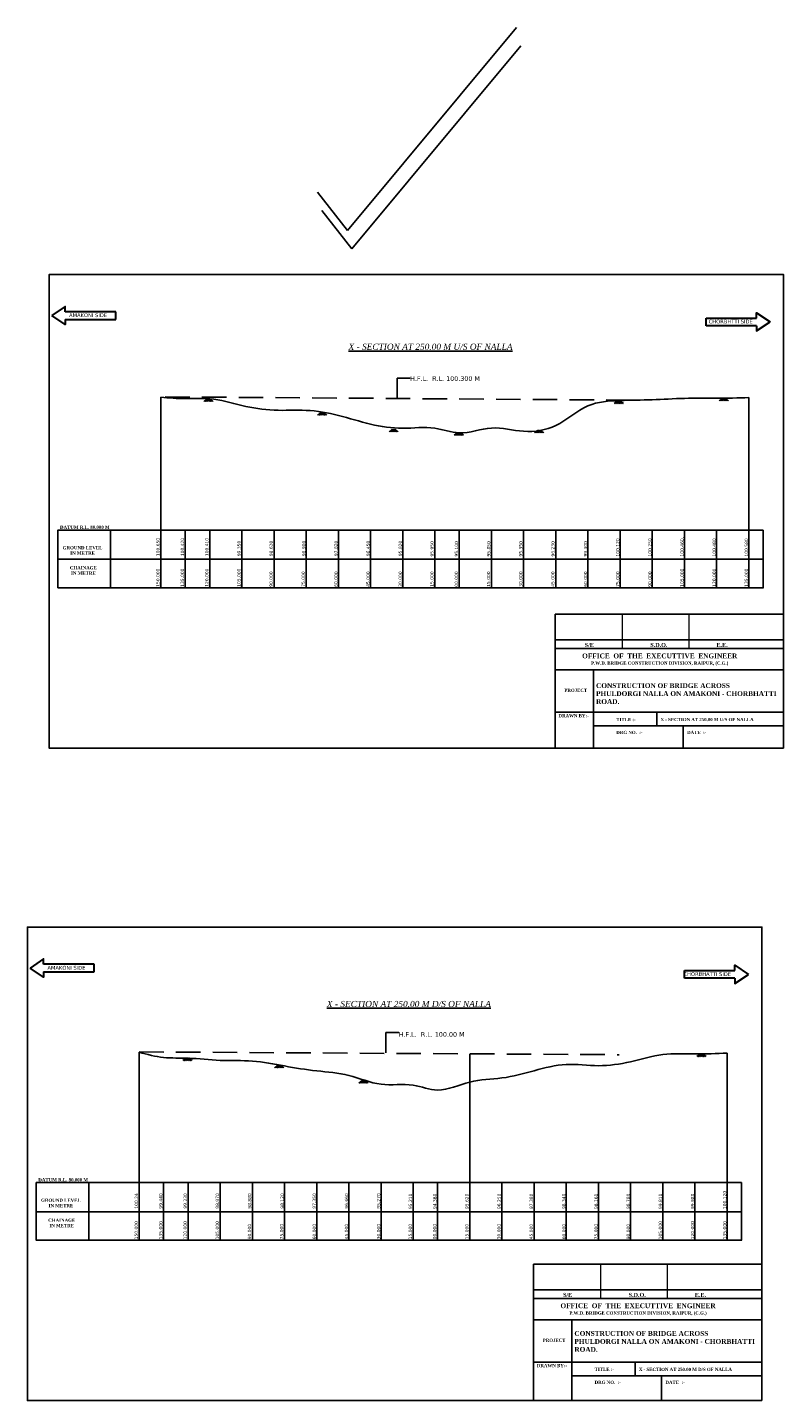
# Model space of a CAD drawing. Header units: inches. Extents: x -3873381970 to -3872867030, y -6658273960 to -6657582035.
# Tile 1 of 4: x -3873381970 to -3873323198, y -6658227176 to -6658120477. Entities that reach past the tile are written whole.
import ezdxf

# ---------------------------------------------------------------- set-up
doc = ezdxf.new("R2010")
doc.units = ezdxf.units.IN
doc.header["$MEASUREMENT"] = 0
doc.linetypes.add('DASHED2', pattern=[9.525, 6.35, -3.175])
for name, color, linetype in [('CHAINAGE', 7, 'Continuous'), ('GROUND_LVL', 114, 'Continuous'), ('TEX', 6, 'Continuous'), ('TEXT', 7, 'Continuous')]:
    doc.layers.add(name, color=color, linetype=linetype)
doc.layers.add('DIMENTION', color=7, linetype='Continuous', lineweight=9)
doc.styles.get("Standard").update_dxf_attribs({"font": 'verdana.ttf', "height": 250})
doc.dimstyles.new('ISO-25--------1', dxfattribs={"dimtxt": 240, "dimasz": 216, "dimexe": 300, "dimexo": 300, "dimgap": 0.02, "dimtad": 0, "dimtih": 1, "dimtoh": 1, "dimdec": 0, "dimlfac": 8, "dimdsep": 46, "dimtxsty": 'Standard', "dimcen": 192, "dimclrd": 1, "dimclre": 1, "dimclrt": 1, "dimadec": 0, "dimazin": 0, "dimtfac": 1, "dimtdec": 0, "dimtmove": 2, "dimatfit": 3, "dimfxl": 300, "dimarcsym": 0})

msp = doc.modelspace()

# ---------------------------------------------------------------- linework, layer by layer
at = {"layer": 'CHAINAGE', "color": 3}
for p, q in [((-3873375512.815803, -6658164017.732772), (-3873375512.815803, -6658159530.692988)), ((-3873371604.394488, -6658159530.692988), (-3873371604.394488, -6658164017.732772)), ((-3873369704.394488, -6658159530.692988), (-3873369704.394488, -6658164017.732772)), ((-3873367804.394488, -6658159530.692988), (-3873367804.394488, -6658164017.732772)), ((-3873365304.394488, -6658159530.692988), (-3873365304.394488, -6658164017.732772)), ((-3873362804.394488, -6658159530.692988), (-3873362804.394488, -6658164017.732772)), ((-3873360304.394488, -6658159530.692988), (-3873360304.394488, -6658164017.732772)), ((-3873357804.394488, -6658159530.692988), (-3873357804.394488, -6658164017.732772)), ((-3873355304.394488, -6658159530.692988), (-3873355304.394488, -6658164017.732772)), ((-3873352804.394488, -6658159530.692988), (-3873352804.394488, -6658164017.732772)), ((-3873350304.394487, -6658159530.692988), (-3873350304.394487, -6658164017.732772)), ((-3873350304.394487, -6658159530.692988), (-3873350304.394487, -6658164017.732772)), ((-3873348404.394487, -6658159530.692988), (-3873348404.394487, -6658164017.732772)), ((-3873345904.394487, -6658159530.692988), (-3873345904.394487, -6658164017.732772)), ((-3873343404.394487, -6658159530.692988), (-3873343404.394487, -6658164017.732772)), ((-3873340904.394487, -6658159530.692988), (-3873340904.394487, -6658164017.732772)), ((-3873338404.394486, -6658159530.692988), (-3873338404.394486, -6658164017.732772)), ((-3873335904.394486, -6658159530.692988), (-3873335904.394486, -6658164017.732772)), ((-3873333404.394486, -6658159530.692988), (-3873333404.394486, -6658164017.732772)), ((-3873330904.394486, -6658159530.692988), (-3873330904.394486, -6658164017.732772)), ((-3873328404.394486, -6658159530.692988), (-3873328404.394486, -6658164017.732772)), ((-3873325904.394486, -6658159530.692988), (-3873325904.394486, -6658164017.732772)), ((-3873324794.394486, -6658159530.692988), (-3873324794.394486, -6658164017.732772)), ((-3873379600, -6658161804.21288), (-3873324794.394486, -6658161804.21288)), ((-3873377195.105449, -6658214722.833812), (-3873377195.10545, -6658210235.794028)), ((-3873373286.684135, -6658210235.794028), (-3873373286.684135, -6658214722.833812)), ((-3873371386.684135, -6658210235.794028), (-3873371386.684135, -6658214722.833812)), ((-3873369486.684135, -6658210235.794028), (-3873369486.684135, -6658214722.833812)), ((-3873366986.684135, -6658210235.794028), (-3873366986.684135, -6658214722.833812)), ((-3873364486.684135, -6658210235.794028), (-3873364486.684135, -6658214722.833812)), ((-3873361986.684135, -6658210235.794028), (-3873361986.684135, -6658214722.833812)), ((-3873359486.684134, -6658210235.794028), (-3873359486.684134, -6658214722.833812)), ((-3873356986.684134, -6658210235.794028), (-3873356986.684134, -6658214722.833812)), ((-3873354486.684134, -6658210235.794028), (-3873354486.684134, -6658214722.833812)), ((-3873351986.684134, -6658210235.794028), (-3873351986.684134, -6658214722.833812)), ((-3873351986.684134, -6658210235.794028), (-3873351986.684134, -6658214722.833812)), ((-3873350086.684134, -6658210235.794028), (-3873350086.684134, -6658214722.833812)), ((-3873347586.684134, -6658210235.794028), (-3873347586.684134, -6658214722.833812)), ((-3873345086.684134, -6658210235.794028), (-3873345086.684134, -6658214722.833812)), ((-3873342586.684134, -6658210235.794028), (-3873342586.684134, -6658214722.833812)), ((-3873340086.684133, -6658210235.794028), (-3873340086.684133, -6658214722.833812)), ((-3873337586.684133, -6658210235.794028), (-3873337586.684133, -6658214722.833812)), ((-3873335086.684133, -6658210235.794028), (-3873335086.684133, -6658214722.833812)), ((-3873332586.684133, -6658210235.794028), (-3873332586.684133, -6658214722.833812)), ((-3873330086.684133, -6658210235.794028), (-3873330086.684133, -6658214722.833812)), ((-3873327586.684133, -6658210235.794028), (-3873327586.684133, -6658214722.833812)), ((-3873326476.684133, -6658210235.794028), (-3873326476.684133, -6658214722.833812)), ((-3873381282.289647, -6658212509.31392), (-3873326476.684133, -6658212509.31392))]:
    msp.add_line(p, q, dxfattribs=at)
for points in [[(-3873324769.320376, -6658164017.732772), (-3873379600, -6658164017.732772), (-3873379600, -6658159530.692988), (-3873324794.394486, -6658159530.692988)], [(-3873326451.610023, -6658214722.833812), (-3873381282.289647, -6658214722.833812), (-3873381282.289647, -6658210235.794028), (-3873326476.684133, -6658210235.794028)]]:
    msp.add_lwpolyline(points, dxfattribs=at)
at = {"layer": 'DIMENTION', "color": 5, "lineweight": 30, "ltscale": 20}
for p, q in [((-3873375110.763198, -6658142565.241097), (-3873379030.199751, -6658142565.241097)), ((-3873379030.199751, -6658143163.479462), (-3873375110.763198, -6658143163.479462)), ((-3873375110.763198, -6658143163.479462), (-3873375110.763198, -6658142565.241097)), ((-3873329218.087538, -6658143055.241097), (-3873325298.650984, -6658143055.241097)), ((-3873329218.087538, -6658143653.479462), (-3873329218.087538, -6658143055.241097)), ((-3873325298.650984, -6658143653.479462), (-3873329218.087538, -6658143653.479462)), ((-3873376793.052845, -6658193270.342137), (-3873380712.489398, -6658193270.342137)), ((-3873376793.052845, -6658193868.580502), (-3873376793.052845, -6658193270.342137)), ((-3873380712.489398, -6658193868.580502), (-3873376793.052845, -6658193868.580502)), ((-3873330900.377184, -6658193760.342137), (-3873326980.940631, -6658193760.342137)), ((-3873330900.377184, -6658194358.580502), (-3873330900.377184, -6658193760.342137)), ((-3873326980.940631, -6658194358.580502), (-3873330900.377184, -6658194358.580502))]:
    msp.add_line(p, q, dxfattribs=at)
at = {"layer": 'DIMENTION', "ltscale": 20}
for p, q in [((-3873335751.655777, -6658166081.843819), (-3873335751.655778, -6658168748.867858)), ((-3873330562.561175, -6658166081.843819), (-3873330562.561177, -6658168748.867858)), ((-3873337433.945423, -6658216583.930415), (-3873337433.945425, -6658219250.954454)), ((-3873332244.850821, -6658216583.930415), (-3873332244.850823, -6658219250.954454))]:
    msp.add_line(p, q, dxfattribs=at)
at = {"layer": 'DIMENTION', "color": 5, "lineweight": 30, "ltscale": 20}
for points in [[(-3873379030.199751, -6658142565.241097), (-3873379030.199751, -6658142159.183697), (-3873380084.731219, -6658142864.36028)], [(-3873379030.199751, -6658143163.479462), (-3873379030.199751, -6658143569.536862), (-3873380084.731219, -6658142864.36028)], [(-3873325298.650984, -6658143055.241097), (-3873325298.650984, -6658142649.183697), (-3873324244.119517, -6658143354.36028)], [(-3873325298.650984, -6658143653.479462), (-3873325298.650984, -6658144059.536862), (-3873324244.119517, -6658143354.36028)], [(-3873380712.489398, -6658193270.342137), (-3873380712.489398, -6658192864.284737), (-3873381767.020865, -6658193569.46132)], [(-3873326980.940631, -6658193760.342137), (-3873326980.940631, -6658193354.284737), (-3873325926.409163, -6658194059.46132)], [(-3873380712.489398, -6658193868.580502), (-3873380712.489398, -6658194274.637902), (-3873381767.020865, -6658193569.46132)], [(-3873326980.940631, -6658194358.580502), (-3873326980.940631, -6658194764.637902), (-3873325926.409163, -6658194059.46132)]]:
    msp.add_lwpolyline(points, dxfattribs=at)
at = {"layer": 'GROUND_LVL'}
for p, q in [((-3873368028.961093, -6658149343.509089), (-3873368264.274876, -6658149537.51626)), ((-3873367950.32609, -6658149343.50909), (-3873368185.639872, -6658149537.51626)), ((-3873367888.478334, -6658149343.509089), (-3873368123.792118, -6658149537.51626)), ((-3873368061.983377, -6658149343.509089), (-3873367826.669592, -6658149537.51626)), ((-3873367818.89961, -6658149343.509089), (-3873368054.213394, -6658149537.51626)), ((-3873367986.330319, -6658149343.509089), (-3873367751.016534, -6658149537.51626)), ((-3873367743.246552, -6658149343.509089), (-3873367978.560336, -6658149537.51626)), ((-3873367916.751595, -6658149343.509089), (-3873367681.437811, -6658149537.51626)), ((-3873367854.903839, -6658149343.50909), (-3873367619.590056, -6658149537.51626)), ((-3873367776.268836, -6658149343.509089), (-3873367540.955053, -6658149537.51626)), ((-3873336138.108957, -6658149510.676263), (-3873336373.42274, -6658149704.683434)), ((-3873336059.473954, -6658149510.676264), (-3873336294.787736, -6658149704.683434)), ((-3873335997.626199, -6658149510.676263), (-3873336232.939982, -6658149704.683434)), ((-3873336171.131241, -6658149510.676263), (-3873335935.817456, -6658149704.683434)), ((-3873335928.047474, -6658149510.676262), (-3873336163.361259, -6658149704.683434)), ((-3873336095.478184, -6658149510.676262), (-3873335860.164399, -6658149704.683434)), ((-3873335852.394417, -6658149510.676263), (-3873336087.7082, -6658149704.683434)), ((-3873336025.899459, -6658149510.676263), (-3873335790.585676, -6658149704.683434)), ((-3873335964.051703, -6658149510.676264), (-3873335728.73792, -6658149704.683434)), ((-3873335885.4167, -6658149510.676263), (-3873335650.102917, -6658149704.683434)), ((-3873327973.070735, -6658149287.323454), (-3873328208.384519, -6658149481.330625)), ((-3873327973.070735, -6658149287.323454), (-3873328208.384519, -6658149481.330625)), ((-3873327973.070735, -6658149287.323454), (-3873328208.384519, -6658149481.330625)), ((-3873327894.435732, -6658149287.323455), (-3873328129.749515, -6658149481.330625)), ((-3873327894.435732, -6658149287.323455), (-3873328129.749515, -6658149481.330625)), ((-3873327894.435732, -6658149287.323455), (-3873328129.749515, -6658149481.330625)), ((-3873327832.587977, -6658149287.323454), (-3873328067.901761, -6658149481.330625)), ((-3873327832.587977, -6658149287.323454), (-3873328067.901761, -6658149481.330625)), ((-3873327832.587977, -6658149287.323454), (-3873328067.901761, -6658149481.330625)), ((-3873328006.093019, -6658149287.323454), (-3873327770.779234, -6658149481.330625)), ((-3873328006.093019, -6658149287.323454), (-3873327770.779234, -6658149481.330625)), ((-3873328006.093019, -6658149287.323454), (-3873327770.779234, -6658149481.330625)), ((-3873327763.009252, -6658149287.323453), (-3873327998.323037, -6658149481.330625)), ((-3873327763.009252, -6658149287.323453), (-3873327998.323037, -6658149481.330625)), ((-3873327763.009252, -6658149287.323453), (-3873327998.323037, -6658149481.330625)), ((-3873327930.439962, -6658149287.323453), (-3873327695.126177, -6658149481.330625)), ((-3873327930.439962, -6658149287.323453), (-3873327695.126177, -6658149481.330625)), ((-3873327930.439962, -6658149287.323453), (-3873327695.126177, -6658149481.330625)), ((-3873327687.356195, -6658149287.323454), (-3873327922.669978, -6658149481.330625)), ((-3873327687.356195, -6658149287.323454), (-3873327922.669978, -6658149481.330625)), ((-3873327687.356195, -6658149287.323454), (-3873327922.669978, -6658149481.330625)), ((-3873327860.861237, -6658149287.323454), (-3873327625.547454, -6658149481.330625)), ((-3873327860.861237, -6658149287.323454), (-3873327625.547454, -6658149481.330625)), ((-3873327860.861237, -6658149287.323454), (-3873327625.547454, -6658149481.330625)), ((-3873327799.013482, -6658149287.323455), (-3873327563.699698, -6658149481.330625)), ((-3873327799.013482, -6658149287.323455), (-3873327563.699698, -6658149481.330625)), ((-3873327799.013482, -6658149287.323455), (-3873327563.699698, -6658149481.330625)), ((-3873327720.378479, -6658149287.323454), (-3873327485.064695, -6658149481.330625)), ((-3873327720.378479, -6658149287.323454), (-3873327485.064695, -6658149481.330625)), ((-3873327720.378479, -6658149287.323454), (-3873327485.064695, -6658149481.330625)), ((-3873359188.520333, -6658150405.491275), (-3873359423.834116, -6658150599.498446)), ((-3873359109.88533, -6658150405.491276), (-3873359345.199112, -6658150599.498446)), ((-3873359048.037575, -6658150405.491275), (-3873359283.351358, -6658150599.498446)), ((-3873359221.542617, -6658150405.491275), (-3873358986.228832, -6658150599.498446)), ((-3873358978.45885, -6658150405.491274), (-3873359213.772635, -6658150599.498446)), ((-3873359145.88956, -6658150405.491274), (-3873358910.575775, -6658150599.498446)), ((-3873358902.805793, -6658150405.491275), (-3873359138.119576, -6658150599.498446)), ((-3873359076.310835, -6658150405.491275), (-3873358840.997052, -6658150599.498446)), ((-3873359014.463079, -6658150405.491276), (-3873358779.149296, -6658150599.498446)), ((-3873358935.828076, -6658150405.491275), (-3873358700.514293, -6658150599.498446)), ((-3873353630.8669, -6658151698.901804), (-3873353866.180684, -6658151892.908975)), ((-3873353552.231897, -6658151698.901805), (-3873353787.54568, -6658151892.908975)), ((-3873353490.384142, -6658151698.901804), (-3873353725.697926, -6658151892.908975)), ((-3873353663.889184, -6658151698.901804), (-3873353428.575399, -6658151892.908975)), ((-3873353420.805417, -6658151698.901803), (-3873353656.119202, -6658151892.908975)), ((-3873353588.236127, -6658151698.901803), (-3873353352.922342, -6658151892.908975)), ((-3873353345.15236, -6658151698.901804), (-3873353580.466143, -6658151892.908975)), ((-3873353518.657402, -6658151698.901804), (-3873353283.343619, -6658151892.908975)), ((-3873353456.809647, -6658151698.901805), (-3873353221.495863, -6658151892.908975)), ((-3873353378.174644, -6658151698.901804), (-3873353142.86086, -6658151892.908975)), ((-3873348561.1794, -6658151968.036327), (-3873348796.493183, -6658152162.043498)), ((-3873348482.544397, -6658151968.036328), (-3873348717.858179, -6658152162.043498)), ((-3873348420.696641, -6658151968.036327), (-3873348656.010425, -6658152162.043498)), ((-3873348594.201684, -6658151968.036327), (-3873348358.887899, -6658152162.043498)), ((-3873348351.117917, -6658151968.036326), (-3873348586.431701, -6658152162.043498)), ((-3873348518.548626, -6658151968.036326), (-3873348283.234841, -6658152162.043498)), ((-3873348275.464859, -6658151968.036327), (-3873348510.778643, -6658152162.043498)), ((-3873348448.969902, -6658151968.036327), (-3873348213.656118, -6658152162.043498)), ((-3873348387.122146, -6658151968.036328), (-3873348151.808363, -6658152162.043498)), ((-3873348308.487143, -6658151968.036327), (-3873348073.17336, -6658152162.043498)), ((-3873342322.728017, -6658151772.532568), (-3873342558.0418, -6658151966.539739)), ((-3873342244.093014, -6658151772.532569), (-3873342479.406796, -6658151966.539739)), ((-3873342182.245259, -6658151772.532568), (-3873342417.559042, -6658151966.539739)), ((-3873342355.750301, -6658151772.532568), (-3873342120.436516, -6658151966.539739)), ((-3873342112.666534, -6658151772.532567), (-3873342347.980319, -6658151966.539739)), ((-3873342280.097244, -6658151772.532567), (-3873342044.783459, -6658151966.539739)), ((-3873342037.013477, -6658151772.532568), (-3873342272.32726, -6658151966.539739)), ((-3873342210.518519, -6658151772.532568), (-3873341975.204736, -6658151966.539739)), ((-3873342148.670763, -6658151772.532569), (-3873341913.35698, -6658151966.539739)), ((-3873342070.03576, -6658151772.532568), (-3873341834.721977, -6658151966.539739)), ((-3873369656.456618, -6658200562.894544), (-3873369891.770401, -6658200756.901714)), ((-3873369577.821615, -6658200562.894545), (-3873369813.135397, -6658200756.901714)), ((-3873369515.973859, -6658200562.894544), (-3873369751.287643, -6658200756.901714)), ((-3873369689.478901, -6658200562.894544), (-3873369454.165117, -6658200756.901714)), ((-3873369446.395134, -6658200562.894543), (-3873369681.708919, -6658200756.901714)), ((-3873369613.825844, -6658200562.894543), (-3873369378.512059, -6658200756.901714)), ((-3873369370.742077, -6658200562.894544), (-3873369606.055861, -6658200756.901714)), ((-3873369544.247119, -6658200562.894544), (-3873369308.933336, -6658200756.901714)), ((-3873369482.399364, -6658200562.894545), (-3873369247.085581, -6658200756.901714)), ((-3873369403.764361, -6658200562.894544), (-3873369168.450578, -6658200756.901714)), ((-3873329706.081872, -6658200256.115623), (-3873329941.395655, -6658200450.122794)), ((-3873329706.081872, -6658200256.115623), (-3873329941.395655, -6658200450.122794)), ((-3873329706.081872, -6658200256.115623), (-3873329941.395655, -6658200450.122794)), ((-3873329627.446868, -6658200256.115624), (-3873329862.760651, -6658200450.122794)), ((-3873329627.446868, -6658200256.115624), (-3873329862.760651, -6658200450.122794)), ((-3873329627.446868, -6658200256.115624), (-3873329862.760651, -6658200450.122794)), ((-3873329565.599113, -6658200256.115623), (-3873329800.912897, -6658200450.122794)), ((-3873329565.599113, -6658200256.115623), (-3873329800.912897, -6658200450.122794)), ((-3873329565.599113, -6658200256.115623), (-3873329800.912897, -6658200450.122794)), ((-3873329739.104155, -6658200256.115623), (-3873329503.79037, -6658200450.122794)), ((-3873329739.104155, -6658200256.115623), (-3873329503.79037, -6658200450.122794)), ((-3873329739.104155, -6658200256.115623), (-3873329503.79037, -6658200450.122794)), ((-3873329496.020388, -6658200256.115623), (-3873329731.334173, -6658200450.122794)), ((-3873329496.020388, -6658200256.115623), (-3873329731.334173, -6658200450.122794)), ((-3873329496.020388, -6658200256.115623), (-3873329731.334173, -6658200450.122794)), ((-3873329663.451098, -6658200256.115623), (-3873329428.137313, -6658200450.122794)), ((-3873329663.451098, -6658200256.115623), (-3873329428.137313, -6658200450.122794)), ((-3873329663.451098, -6658200256.115623), (-3873329428.137313, -6658200450.122794)), ((-3873329420.367331, -6658200256.115623), (-3873329655.681114, -6658200450.122794)), ((-3873329420.367331, -6658200256.115623), (-3873329655.681114, -6658200450.122794)), ((-3873329420.367331, -6658200256.115623), (-3873329655.681114, -6658200450.122794)), ((-3873329593.872373, -6658200256.115623), (-3873329358.55859, -6658200450.122794)), ((-3873329593.872373, -6658200256.115623), (-3873329358.55859, -6658200450.122794)), ((-3873329593.872373, -6658200256.115623), (-3873329358.55859, -6658200450.122794)), ((-3873329532.024618, -6658200256.115624), (-3873329296.710835, -6658200450.122794)), ((-3873329532.024618, -6658200256.115624), (-3873329296.710835, -6658200450.122794)), ((-3873329532.024618, -6658200256.115624), (-3873329296.710835, -6658200450.122794)), ((-3873329453.389615, -6658200256.115623), (-3873329218.075831, -6658200450.122794)), ((-3873329453.389615, -6658200256.115623), (-3873329218.075831, -6658200450.122794)), ((-3873329453.389615, -6658200256.115623), (-3873329218.075831, -6658200450.122794)), ((-3873362523.384843, -6658201120.600761), (-3873362758.698626, -6658201314.607932)), ((-3873362444.74984, -6658201120.600762), (-3873362680.063622, -6658201314.607932)), ((-3873362382.902084, -6658201120.600761), (-3873362618.215868, -6658201314.607932)), ((-3873362556.407126, -6658201120.600761), (-3873362321.093342, -6658201314.607932)), ((-3873362313.323359, -6658201120.60076), (-3873362548.637144, -6658201314.607932)), ((-3873362480.754069, -6658201120.60076), (-3873362245.440284, -6658201314.607932)), ((-3873362237.670302, -6658201120.600761), (-3873362472.984086, -6658201314.607932)), ((-3873362411.175344, -6658201120.600761), (-3873362175.861561, -6658201314.607932)), ((-3873362349.327589, -6658201120.600762), (-3873362114.013806, -6658201314.607932)), ((-3873362270.692586, -6658201120.600761), (-3873362035.378803, -6658201314.607932)), ((-3873355963.824203, -6658202312.570643), (-3873356199.137986, -6658202506.577814)), ((-3873355885.1892, -6658202312.570644), (-3873356120.502982, -6658202506.577814)), ((-3873355823.341444, -6658202312.570643), (-3873356058.655228, -6658202506.577814)), ((-3873355996.846487, -6658202312.570643), (-3873355761.532702, -6658202506.577814)), ((-3873355753.76272, -6658202312.570642), (-3873355989.076504, -6658202506.577814)), ((-3873355921.193429, -6658202312.570642), (-3873355685.879644, -6658202506.577814)), ((-3873355678.109663, -6658202312.570643), (-3873355913.423446, -6658202506.577814)), ((-3873355851.614705, -6658202312.570643), (-3873355616.300921, -6658202506.577814)), ((-3873355789.766949, -6658202312.570644), (-3873355554.453166, -6658202506.577814)), ((-3873355711.131946, -6658202312.570643), (-3873355475.818163, -6658202506.577814))]:
    msp.add_line(p, q, dxfattribs=at)
at = {"layer": 'GROUND_LVL', "color": 4}
for p, q in [((-3873340940.75038, -6658176450), (-3873340940.75038, -6658166081.843819)), ((-3873340940.75038, -6658166081.843819), (-3873323198.155754, -6658166081.843819)), ((-3873340940.75038, -6658168061.804651), (-3873323198.155754, -6658168061.804651)), ((-3873340940.75038, -6658168748.867858), (-3873323198.155754, -6658168748.867858)), ((-3873340940.75038, -6658170393.435971), (-3873323198.155754, -6658170393.435971)), ((-3873337965.514108, -6658170393.435971), (-3873337965.514108, -6658176450)), ((-3873340940.75038, -6658173693.368539), (-3873323198.155754, -6658173693.368539)), ((-3873333040.357006, -6658173693.368539), (-3873333040.357006, -6658174743.945302)), ((-3873337965.514108, -6658174743.945304), (-3873323198.155754, -6658174743.945303)), ((-3873331001.02039, -6658174743.945302), (-3873331001.02039, -6658176450)), ((-3873342623.040027, -6658227176.087587), (-3873342623.040027, -6658216583.930415)), ((-3873342623.040027, -6658216583.930415), (-3873324880.445401, -6658216583.930415)), ((-3873342623.040027, -6658218563.891248), (-3873324880.445401, -6658218563.891248)), ((-3873342623.040027, -6658219250.954454), (-3873324880.445401, -6658219250.954454)), ((-3873342623.040027, -6658220895.522568), (-3873324880.445401, -6658220895.522568)), ((-3873339647.803755, -6658220895.522568), (-3873339647.803755, -6658227176.087587)), ((-3873342623.040027, -6658224195.455135), (-3873324880.445401, -6658224195.455135)), ((-3873334722.646652, -6658224195.455135), (-3873334722.646652, -6658225246.031898)), ((-3873339647.803755, -6658225246.0319), (-3873324880.445401, -6658225246.031899)), ((-3873332683.310037, -6658225246.031898), (-3873332683.310037, -6658227176.087587))]:
    msp.add_line(p, q, dxfattribs=at)
at = {"layer": 'GROUND_LVL'}
for points in [[(-3873371604.394488, -6658149205.192988), (-3873369704.394488, -6658149320.692988), (-3873367804.394488, -6658149325.692988), (-3873365304.394488, -6658149855.692988), (-3873362804.394488, -6658150220.692988), (-3873360304.394488, -6658150230.692988), (-3873357804.394488, -6658150620.692988), (-3873355304.394488, -6658151305.692988), (-3873352804.394488, -6658151620.692988), (-3873350304.394487, -6658151620.692988), (-3873348404.394487, -6658151980.692988), (-3873345904.394487, -6658151605.692988), (-3873343404.394487, -6658151855.692988), (-3873340904.394487, -6658151415.692988), (-3873338404.394486, -6658149880.692988), (-3873335904.394486, -6658149470.692988), (-3873333404.394486, -6658149405.692988), (-3873330904.394486, -6658149300.692988), (-3873328404.394486, -6658149290.692988), (-3873325904.394486, -6658149240.692988)], [(-3873373286.684135, -6658200115.794028), (-3873371386.684135, -6658200515.794028), (-3873369486.684135, -6658200570.794028), (-3873366986.684135, -6658200750.794028), (-3873364486.684135, -6658200795.794028), (-3873361986.684135, -6658201175.794028), (-3873359486.684134, -6658201560.794028), (-3873356986.684134, -6658201905.794028), (-3873354486.684134, -6658202600.794028), (-3873351986.684134, -6658202675.794028), (-3873350086.684134, -6658203045.794028), (-3873347586.684134, -6658202425.794028), (-3873345086.684134, -6658202110.794028), (-3873342586.684134, -6658201545.794028), (-3873340086.684133, -6658201065.794028), (-3873337586.684133, -6658201155.794028), (-3873335086.684133, -6658200845.794028), (-3873332586.684133, -6658200295.794028), (-3873330086.684133, -6658200245.794028), (-3873327586.684133, -6658200175.794028)]]:
    msp.add_spline(points, degree=3, dxfattribs=at)
at = {"layer": 'TEX', "ltscale": 20}
for p, q in [((-3873357080.401867, -6658136251.832162), (-3873343949.668802, -6658120477.365641)), ((-3873356751.774625, -6658137674.646044), (-3873343621.041559, -6658121900.179523)), ((-3873359425.174277, -6658133284.358055), (-3873357080.401867, -6658136251.832162)), ((-3873359096.547035, -6658134707.171937), (-3873356751.774625, -6658137674.646044)), ((-3873371604.394488, -6658159530.692988), (-3873371604.394488, -6658149205.192988)), ((-3873325904.394486, -6658159530.692988), (-3873325904.394486, -6658149240.692988)), ((-3873373286.684135, -6658210235.794028), (-3873373286.684135, -6658200115.794028)), ((-3873347586.684134, -6658210235.794028), (-3873347586.684134, -6658200235.794028)), ((-3873327586.684133, -6658210235.794028), (-3873327586.684133, -6658200175.794028)), ((-3873337586.684133, -6658210235.794028), (-3873337586.684133, -6658210235.794028))]:
    msp.add_line(p, q, dxfattribs=at)
at = {"layer": 'TEX', "color": 1, "linetype": 'DASHED2', "ltscale": 300}
for p, q in [((-3873371264.716872, -6658149183.940297), (-3873334286.425708, -6658149440.882798)), ((-3873373286.684135, -6658200082.207097), (-3873335968.715355, -6658200305.224696))]:
    msp.add_line(p, q, dxfattribs=at)
at = {"layer": 'TEX', "ltscale": 20}
for points in [[(-3873323198.155754, -6658176470.986547), (-3873380288.099402, -6658176470.986547), (-3873380288.099402, -6658139685.689282), (-3873323198.155754, -6658139685.689282)], [(-3873324880.445401, -6658227176.087587), (-3873381970.389049, -6658227176.087587), (-3873381970.389049, -6658190390.790322), (-3873324880.445401, -6658190390.790322)]]:
    msp.add_lwpolyline(points, close=True, dxfattribs=at)

# ---------------------------------------------------------------- texts
at = {"layer": 'CHAINAGE', "color": 241}
for s, p in [('100.460.', (-3873330965.034096, -6658161592.227144)), ('100.650', (-3873371699.940372, -6658161562.227144)), ('100.420', (-3873369799.940372, -6658161562.227144)), ('100.410', (-3873367899.940372, -6658161562.227144)), ('99.350', (-3873365400.108269, -6658161562.227144)), ('98.620', (-3873362900.108269, -6658161562.227144)), ('98.900', (-3873360365.034098, -6658161562.227144)), ('97.820', (-3873357865.034098, -6658161562.227144)), ('96.450', (-3873355365.034098, -6658161562.227144)), ('95.820', (-3873352865.034098, -6658161562.227144)), ('95.950', (-3873350399.94037, -6658161592.227144)), ('95.100', (-3873348499.94037, -6658161592.227144)), ('95.850', (-3873345999.94037, -6658161592.227144)), ('95.350', (-3873343500.108267, -6658161592.227144)), ('96.230', (-3873341000.108267, -6658161592.227144)), ('99.300', (-3873338465.034096, -6658161592.227144)), ('100.120', (-3873335965.034096, -6658161592.227144)), ('100.250', (-3873333465.034096, -6658161592.227144)), ('100.480', (-3873328465.034096, -6658161592.227144)), ('100.580', (-3873325965.034096, -6658161592.227144)), ('100.24', (-3873373382.230018, -6658212267.328184)), ('99.440', (-3873371482.230018, -6658212267.328184)), ('99.330', (-3873369582.230018, -6658212267.328184)), ('98.970', (-3873367082.397916, -6658212267.328184)), ('98.880', (-3873364582.397916, -6658212267.328184)), ('98.120', (-3873362047.323745, -6658212267.328184)), ('97.350', (-3873359547.323745, -6658212267.328184)), ('96.660', (-3873357047.323745, -6658212267.328184)), ('95.270', (-3873354547.323745, -6658212267.328184)), ('95.210', (-3873352082.230017, -6658212297.328184)), ('94.380', (-3873350182.230017, -6658212297.328184)), ('95.620', (-3873347682.230016, -6658212297.328184)), ('96.250', (-3873345182.397914, -6658212297.328184)), ('97.380', (-3873342682.397914, -6658212297.328184)), ('98.340', (-3873340147.323743, -6658212297.328184)), ('98.160', (-3873337647.323743, -6658212297.328184)), ('98.780', (-3873335147.323743, -6658212297.328184)), ('99.810', (-3873332647.323743, -6658212297.328184)), ('99.980', (-3873330147.323743, -6658212297.328184)), ('100.120', (-3873327647.323743, -6658212297.328184))]:
    msp.add_text(s, height=250, rotation=90, dxfattribs=at).set_placement(p)
at = {"layer": 'CHAINAGE', "color": 241, "char_height": 250, "width": 1234.1875, "rotation": 90}
for s, insert, attachment_point in [('150.000', (-3873371957.653712, -6658163944.588516), 1), ('135.000', (-3873370057.653712, -6658163944.588516), 1), ('120.000', (-3873368157.653712, -6658163944.588516), 1), ('105.000', (-3873365657.653712, -6658163944.588516), 1), ('90.000', (-3873363157.653712, -6658163944.588516), 1), ('75.000', (-3873360657.653712, -6658163944.588516), 1), ('60.000', (-3873357862.653711, -6658163944.588516), 7), ('45.000', (-3873355362.653711, -6658163944.588516), 7), ('30.000', (-3873352862.653711, -6658163944.588516), 7), ('15.000', (-3873350657.65371, -6658163944.588516), 1), ('00.000', (-3873348757.65371, -6658163944.588516), 1), ('15.000', (-3873346257.65371, -6658163944.588516), 1), ('30.000', (-3873343757.65371, -6658163944.588516), 1), ('45.000', (-3873341257.65371, -6658163944.588516), 1), ('60.000', (-3873338462.65371, -6658163944.588516), 7), ('75.000', (-3873335962.65371, -6658163944.588516), 7), ('90.000', (-3873333462.65371, -6658163944.588516), 7), ('105.000', (-3873330962.65371, -6658163944.588516), 7), ('120.000', (-3873328462.65371, -6658163944.588516), 7), ('135.000', (-3873325962.65371, -6658163944.588516), 7), ('150.000', (-3873373639.943358, -6658214649.689556), 1), ('135.000', (-3873371739.943358, -6658214649.689556), 1), ('120.000', (-3873369839.943358, -6658214649.689556), 1), ('105.000', (-3873367339.943358, -6658214649.689556), 1), ('90.000', (-3873364839.943358, -6658214649.689556), 1), ('75.000', (-3873362339.943358, -6658214649.689556), 1), ('60.000', (-3873359544.943358, -6658214649.689556), 7), ('45.000', (-3873357044.943358, -6658214649.689556), 7), ('30.000', (-3873354544.943358, -6658214649.689556), 7), ('15.000', (-3873352339.943357, -6658214649.689556), 1), ('00.000', (-3873350439.943357, -6658214649.689556), 1), ('15.000', (-3873347939.943357, -6658214649.689556), 1), ('30.000', (-3873345439.943357, -6658214649.689556), 1), ('45.000', (-3873342939.943357, -6658214649.689556), 1), ('60.000', (-3873340144.943357, -6658214649.689556), 7), ('75.000', (-3873337644.943357, -6658214649.689556), 7), ('90.000', (-3873335144.943357, -6658214649.689556), 7), ('105.000', (-3873332644.943357, -6658214649.689556), 7), ('120.000', (-3873330144.943357, -6658214649.689556), 7), ('135.000', (-3873327644.943357, -6658214649.689556), 7)]:
    msp.add_mtext(s, dxfattribs=dict(at, insert=insert, attachment_point=attachment_point))
at = {"layer": 'TEX'}
for s, insert, char_height, width, attachment_point in [('{\\fTimes New Roman|b0|i1|c0|p18;\\LX - SECTION AT 250.00 M U/S OF NALLA}', (-3873357013.677936, -6658145048.425027), 480, 43997.94666667, 1), ('{\\fTimes New Roman|b1|i0|c0|p18;S/E}', (-3873338649.946764, -6658168306.840266), 310.14316667, 2156.21454048, 1), ('{\\fTimes New Roman|b1|i0|c0|p18;S.D.O.}', (-3873333553.344771, -6658168306.840266), 310.14316667, 2156.21454048, 1), ('{\\fTimes New Roman|b1|i0|c0|p18;E.E.}', (-3873328410.618444, -6658168306.840266), 310.14316667, 2156.21454048, 1), ('{\\fTimes New Roman|b1|i0|c0|p18;OFFICE  OF  THE  EXECUTTIVE  ENGINEER\\P\\H0.6667x;P.W.D. BRIDGE CONSTRUCTION DIVISION, RAIPUR, (C.G.)}', (-3873332824.147124, -6658169124.049188), 372.1718, 18759.51807063, 2), ('{\\fTimes New Roman|b1|i0|c0|p18;PROJECT}', (-3873340233.393432, -6658171864.50068), 248.11453333, 3462.41350121, 1), ('{\\fTimes New Roman|b1|i0|c0|p18;CONSTRUCTION OF BRIDGE ACROSS \\PPHULDORGI NALLA ON AMAKONI - CHORBHATTI ROAD.}', (-3873337774.375616, -6658171435.013161), 372.1718, 14458.95609194, 1), ('{\\fTimes New Roman|b1|i0|c0|p18;DRAWN BY:-}', (-3873340692.286016, -6658173834.184577), 248.11453333, 3462.41350121, 1), ('{\\fTimes New Roman|b1|i0|c0|p18;TITLE :-}', (-3873336199.809308, -6658174130.910969), 248.11453333, 3462.41350121, 1), ('{\\fTimes New Roman|b1|i0|c0|p18;X - SECTION AT 250.00 M U/S OF NALLA}', (-3873332758.721458, -6658174130.910969), 248.11453333, 11164.63295948, 1), ('{\\fTimes New Roman|b1|i0|c0|p18;DRG NO.  :-    }', (-3873336199.809308, -6658175135.667444), 248.11453333, 9183.93463988, 1), ('{\\fTimes New Roman|b1|i0|c0|p18;DATE  :-    }', (-3873330695.012876, -6658175135.667444), 248.11453333, 3462.41350121, 1), ('{\\fTimes New Roman|b0|i1|c0|p18;\\LX - SECTION AT 250.00 M D/S OF NALLA}', (-3873358695.967582, -6658196119.913608), 480, 43997.94666667, 1), ('{\\fTimes New Roman|b1|i0|c0|p18;S/E}', (-3873340332.23641, -6658218808.926863), 310.14316667, 2156.21454048, 1), ('{\\fTimes New Roman|b1|i0|c0|p18;S.D.O.}', (-3873335235.634418, -6658218808.926863), 310.14316667, 2156.21454048, 1), ('{\\fTimes New Roman|b1|i0|c0|p18;E.E.}', (-3873330092.908091, -6658218808.926863), 310.14316667, 2156.21454048, 1), ('{\\fTimes New Roman|b1|i0|c0|p18;OFFICE  OF  THE  EXECUTTIVE  ENGINEER\\P\\H0.6667x;P.W.D. BRIDGE CONSTRUCTION DIVISION, RAIPUR, (C.G.)}', (-3873334506.43677, -6658219626.135784), 372.1718, 18759.51807063, 2), ('{\\fTimes New Roman|b1|i0|c0|p18;CONSTRUCTION OF BRIDGE ACROSS \\PPHULDORGI NALLA ON AMAKONI - CHORBHATTI ROAD.}', (-3873339456.665262, -6658221777.449699), 372.1718, 14458.95609194, 1), ('{\\fTimes New Roman|b1|i0|c0|p18;PROJECT}', (-3873341915.683079, -6658222366.587276), 248.11453333, 3462.41350121, 1), ('{\\fTimes New Roman|b1|i0|c0|p18;DRAWN BY:-}', (-3873342374.575663, -6658224336.271173), 248.11453333, 3462.41350121, 1), ('{\\fTimes New Roman|b1|i0|c0|p18;TITLE :-}', (-3873337882.098954, -6658224632.997565), 248.11453333, 3462.41350121, 1), ('{\\fTimes New Roman|b1|i0|c0|p18;X - SECTION AT 250.00 M D/S OF NALLA}', (-3873334441.011105, -6658224632.997565), 248.11453333, 11164.63295948, 1), ('{\\fTimes New Roman|b1|i0|c0|p18;DRG NO.  :-    }', (-3873337882.098954, -6658225637.754041), 248.11453333, 9183.93463988, 1), ('{\\fTimes New Roman|b1|i0|c0|p18;DATE  :-    }', (-3873332377.302523, -6658225637.754041), 248.11453333, 3462.41350121, 1)]:
    msp.add_mtext(s, dxfattribs=dict(at, insert=insert, char_height=char_height, width=width, attachment_point=attachment_point))
at = {"layer": 'TEX', "ltscale": 20, "char_height": 360, "width": 10321.13412523, "attachment_point": 1}
for s, insert in [('H.F.L.  R.L. 100.300 M', (-3873352227.491524, -6658147580.998233)), ('H.F.L.  R.L. 100.00 M', (-3873353110.971107, -6658198546.003139))]:
    msp.add_mtext(s, dxfattribs=dict(at, insert=insert))
at = {"layer": 'TEXT', "color": 191, "lineweight": 30, "char_height": 292.5, "width": 5325.9875175}
for s, insert, attachment_point in [('AMAKONI SIDE', (-3873378735.093826, -6658142693.382732), 1), ('CHORBHTTI SIDE', (-3873325593.75691, -6658143183.382732), 3), ('AMAKONI SIDE', (-3873380417.383472, -6658193398.483772), 1), ('CHORBHATTI SIDE', (-3873327276.046556, -6658193888.483772), 3)]:
    msp.add_mtext(s, dxfattribs=dict(at, insert=insert, attachment_point=attachment_point))
at = {"layer": 'TEXT', "color": 6, "char_height": 250, "attachment_point": 2}
for s, insert, width in [('{\\fTimes New Roman|b1|i0|c0|p18;DATUM R.L. 80.000 M}', (-3873377512.897374, -6658159189.288696), 6355.93890626), ('{\\fTimes New Roman|b1|i0|c0|p18;GROUND LEVEL\\PIN METRE}', (-3873377687.396086, -6658160780), 6355.93890626), ('{\\fTimes New Roman|b1|i0|c0|p18;CHAINAGE \\PIN METRE}', (-3873377625.928043, -6658162333.519892), 1957.8128), ('{\\fTimes New Roman|b1|i0|c0|p18;DATUM R.L. 80.000 M}', (-3873379195.187021, -6658209894.389736), 6355.93890626), ('{\\fTimes New Roman|b1|i0|c0|p18;GROUND LEVEL\\PIN METRE}', (-3873379369.685733, -6658211485.10104), 6355.93890626), ('{\\fTimes New Roman|b1|i0|c0|p18;CHAINAGE \\PIN METRE}', (-3873379308.21769, -6658213038.620932), 1957.8128)]:
    msp.add_mtext(s, dxfattribs=dict(at, insert=insert, width=width))

# ---------------------------------------------------------------- leaders
at = {"layer": 'TEX', "ltscale": 20, "annotation_type": 0, "has_hookline": 1, "hookline_direction": 0}
for points in [[(-3873353229.261067, -6658149300.151764), (-3873353229.261067, -6658147730.998233), (-3873352227.511524, -6658147730.998233)], [(-3873354112.74065, -6658200153.802296), (-3873354112.74065, -6658198584.648765), (-3873353110.991107, -6658198584.648765)]]:
    msp.add_leader(points, dimstyle='ISO-25--------1', override={"dimasz": 300}, dxfattribs=at)

doc.saveas('drawing.dxf')
